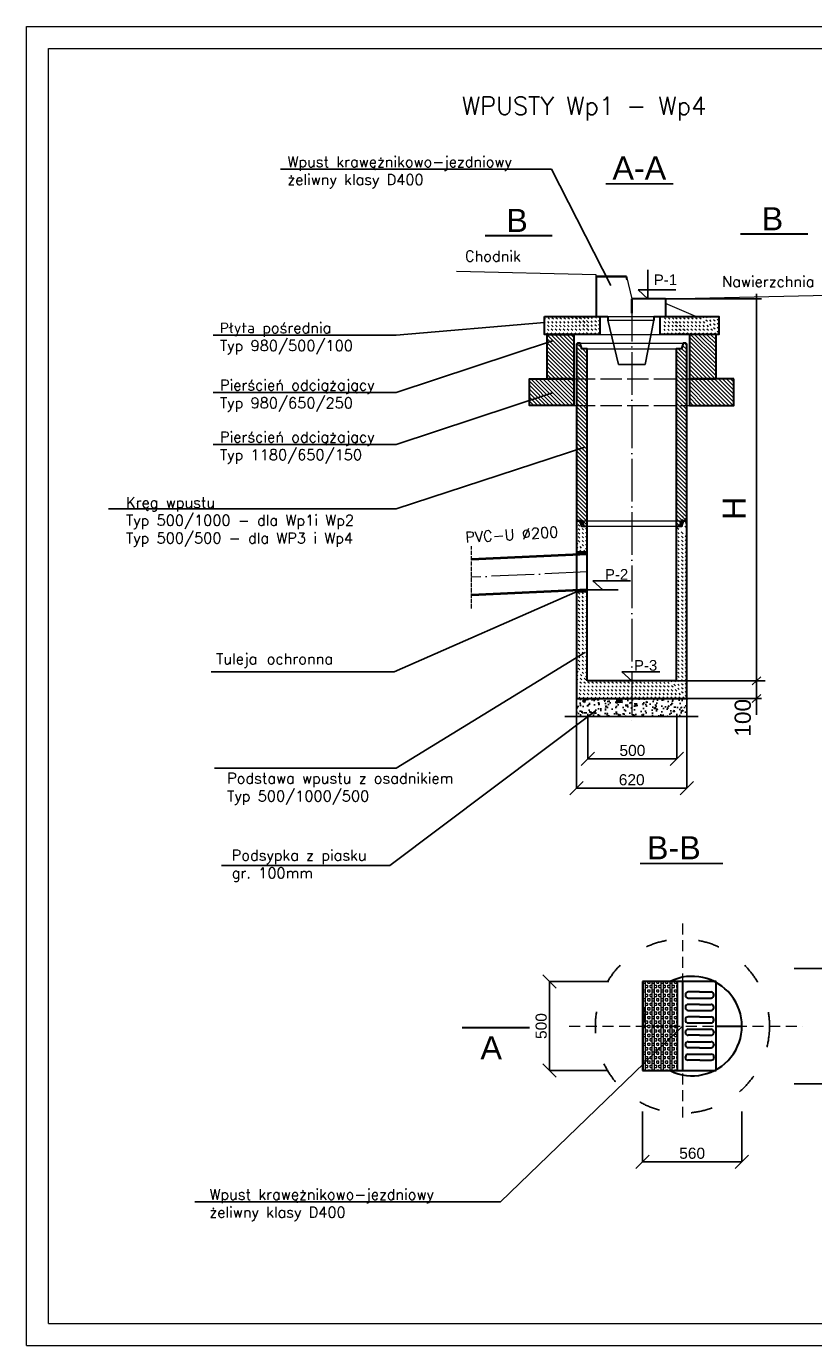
# Model space of a CAD drawing. Header units: millimetres. Extents: x 3024 to 13524, y 1486 to 8911.
# Tile 1 of 3: x 3024 to 7454, y 1486 to 8911. Entities that reach past the tile are written whole.
import ezdxf

# ---------------------------------------------------------------- set-up
doc = ezdxf.new("R2010")
doc.units = ezdxf.units.MM
for name, pattern in [('ACAD_ISO02W100', [15, 12, -3]), ('ACAD_ISO03W100', [30, 12, -18]), ('ACAD_ISO04W100', [30, 24, -3, 0, -3]), ('DASHED2', [0.375, 0.25, -0.125])]:
    doc.linetypes.add(name, pattern=pattern)
for name, color, linetype, lineweight in [('_TABELKA', 7, 'Continuous', 9), ('chodnik', 7, 'Continuous', 0), ('I-kanal.deszcz.projekt.', 30, 'Continuous', 40), ('IS-Kratka', 40, 'Continuous', 30), ('IS-Studzienki', 80, 'Continuous', 30), ('kanalizacja', 33, 'Continuous', 25), ('osie', 10, 'ACAD_ISO04W100', 13), ('sTUDZIENKA', 3, 'Continuous', 30), ('teren', 7, 'Continuous', 18), ('Wpust', 2, 'Continuous', 35)]:
    doc.layers.add(name, color=color, linetype=linetype, lineweight=lineweight)
for name, color, linetype in [('IS-Odnośniki', 7, 'Continuous'), ('ODNOSNIKI', 7, 'Continuous'), ('opis', 7, 'Continuous'), ('WYMIARY', 7, 'Continuous')]:
    doc.layers.add(name, color=color, linetype=linetype)
doc.styles.get("Standard").update_dxf_attribs({"font": 'arial.ttf'})
doc.dimstyles.new('Olek-25', dxfattribs={"dimscale": 25, "dimtxt": 2.5, "dimasz": 3, "dimexe": 0, "dimexo": 0, "dimtad": 1, "dimdec": 0, "dimdsep": 46, "dimtxsty": 'Standard', "dimblk": 'OBLIQUE', "dimcen": -5, "dimadec": 0, "dimazin": 0, "dimtfac": 1, "dimtdec": 0, "dimtmove": 0, "dimatfit": 3, "dimldrblk": 'OBLIQUE', "dimfxl": 0, "dimtolj": 1, "dimarcsym": 0})

# ---------------------------------------------------------------- blocks, each defined once
blk = doc.blocks.new('_Oblique')
at = {"color": 0, "lineweight": -2}
blk.add_line((-0.5, -0.5), (0.5, 0.5), dxfattribs=at)
blk = doc.blocks.new('*D5')
at = {"layer": 'Defpoints', "color": 0, "transparency": 16777216}
for p in [(6184.2, 5041.4), (6684.2, 5041.4), (6684.2, 4787.5)]:
    blk.add_point(p, dxfattribs=at)
at = {"layer": 'WYMIARY', "color": 0, "lineweight": -2, "transparency": 16777216}
for p, q in [((6184.2, 5041.4), (6184.2, 4787.5)), ((6684.2, 5041.4), (6684.2, 4787.5)), ((6184.2, 4787.5), (6684.2, 4787.5))]:
    blk.add_line(p, q, dxfattribs=at)
at = {"layer": 'WYMIARY', "color": 0, "lineweight": -2, "transparency": 16777216, "xscale": 75, "yscale": 75, "zscale": 75, "rotation": 180}
blk.add_blockref('_Oblique', (6184.2, 4787.5), dxfattribs=at)
at = {"layer": 'WYMIARY', "color": 0, "lineweight": -2, "transparency": 16777216, "xscale": 75, "yscale": 75, "zscale": 75}
blk.add_blockref('_Oblique', (6684.2, 4787.5), dxfattribs=at)
at = {"layer": 'WYMIARY', "color": 0, "transparency": 16777216, "insert": (6434.2, 4835), "char_height": 62.5, "attachment_point": 5}
blk.add_mtext('\\A1;500', dxfattribs=at)
blk = doc.blocks.new('*D6')
at = {"layer": 'Defpoints', "color": 0, "transparency": 16777216}
for p in [(6120.2, 5127.2), (6740.2, 5127.2), (6740.2, 4622.5)]:
    blk.add_point(p, dxfattribs=at)
at = {"layer": 'WYMIARY', "color": 0, "lineweight": -2, "transparency": 16777216}
for p, q in [((6120.2, 5127.2), (6120.2, 4622.5)), ((6740.2, 5127.2), (6740.2, 4622.5)), ((6120.2, 4622.5), (6740.2, 4622.5))]:
    blk.add_line(p, q, dxfattribs=at)
at = {"layer": 'WYMIARY', "color": 0, "lineweight": -2, "transparency": 16777216, "xscale": 75, "yscale": 75, "zscale": 75, "rotation": 180}
blk.add_blockref('_Oblique', (6120.2, 4622.5), dxfattribs=at)
at = {"layer": 'WYMIARY', "color": 0, "lineweight": -2, "transparency": 16777216, "xscale": 75, "yscale": 75, "zscale": 75}
blk.add_blockref('_Oblique', (6740.2, 4622.5), dxfattribs=at)
at = {"layer": 'WYMIARY', "color": 0, "transparency": 16777216, "insert": (6430.2, 4670), "char_height": 62.5, "attachment_point": 5}
blk.add_mtext('\\A1;620', dxfattribs=at)
blk = doc.blocks.new('*D7')
at = {"layer": 'Defpoints', "color": 0, "transparency": 16777216}
for p in [(5968.5, 3534), (6302.1, 3534), (6296.3, 3034)]:
    blk.add_point(p, dxfattribs=at)
at = {"layer": 'WYMIARY', "color": 0, "lineweight": -2, "transparency": 16777216}
for p, q in [((6302.1, 3534), (5968.5, 3534)), ((5968.5, 3034), (5968.5, 3534)), ((6296.3, 3034), (5968.5, 3034))]:
    blk.add_line(p, q, dxfattribs=at)
at = {"layer": 'WYMIARY', "color": 0, "lineweight": -2, "transparency": 16777216, "xscale": 75, "yscale": 75, "zscale": 75}
for p, rotation in [((5968.5, 3534), 90), ((5968.5, 3034), 270)]:
    blk.add_blockref('_Oblique', p, dxfattribs=dict(at, rotation=rotation))
at = {"layer": 'WYMIARY', "color": 0, "transparency": 16777216, "insert": (5921, 3284), "char_height": 62.5, "attachment_point": 5, "rotation": 90}
blk.add_mtext('\\A1;500', dxfattribs=at)
blk = doc.blocks.new('*D8')
at = {"layer": 'Defpoints', "color": 0, "transparency": 16777216}
for p in [(7344.1, 3609), (7641.1, 3609), (7344.1, 2959)]:
    blk.add_point(p, dxfattribs=at)
at = {"layer": 'WYMIARY', "color": 0, "lineweight": -2, "transparency": 16777216}
for p, q in [((7344.1, 3609), (7641.1, 3609)), ((7641.1, 2959), (7641.1, 3609)), ((7344.1, 2959), (7641.1, 2959))]:
    blk.add_line(p, q, dxfattribs=at)
at = {"layer": 'WYMIARY', "color": 0, "lineweight": -2, "transparency": 16777216, "xscale": 75, "yscale": 75, "zscale": 75}
for p, rotation in [((7641.1, 3609), 90), ((7641.1, 2959), 270)]:
    blk.add_blockref('_Oblique', p, dxfattribs=dict(at, rotation=rotation))
at = {"layer": 'WYMIARY', "color": 0, "transparency": 16777216, "insert": (7593.6, 3284), "char_height": 62.5, "attachment_point": 5, "rotation": 90}
blk.add_mtext('\\A1;650', dxfattribs=at)
blk = doc.blocks.new('*D9')
at = {"layer": 'Defpoints', "color": 0, "transparency": 16777216}
for p in [(6490.3, 2802.6), (7050.3, 2802.6), (7050.3, 2520.4)]:
    blk.add_point(p, dxfattribs=at)
at = {"layer": 'WYMIARY', "color": 0, "lineweight": -2, "transparency": 16777216}
for p, q in [((6490.3, 2802.6), (6490.3, 2520.4)), ((7050.3, 2802.6), (7050.3, 2520.4)), ((6490.3, 2520.4), (7050.3, 2520.4))]:
    blk.add_line(p, q, dxfattribs=at)
at = {"layer": 'WYMIARY', "color": 0, "lineweight": -2, "transparency": 16777216, "xscale": 75, "yscale": 75, "zscale": 75, "rotation": 180}
blk.add_blockref('_Oblique', (6490.3, 2520.4), dxfattribs=at)
at = {"layer": 'WYMIARY', "color": 0, "lineweight": -2, "transparency": 16777216, "xscale": 75, "yscale": 75, "zscale": 75}
blk.add_blockref('_Oblique', (7050.3, 2520.4), dxfattribs=at)
at = {"layer": 'WYMIARY', "color": 0, "transparency": 16777216, "insert": (6770.3, 2567.9), "char_height": 62.5, "attachment_point": 5}
blk.add_mtext('\\A1;560', dxfattribs=at)
blk = doc.blocks.new('Podstawa')
at = {"layer": 'IS-Studzienki', "linetype": 'ACAD_ISO03W100', "lineweight": 20}
h = blk.add_hatch(dxfattribs=at)
h.set_pattern_fill('ANSI31', color=256, scale=5, angle=90, style=0)
h.set_pattern_definition([(135, (7153.719, 34713.496), (-11.22532, -11.22532), [])])
h.paths.add_polyline_path([(7303.7, 34963.5), (7153.7, 34963.5), (7153.7, 34713.5), (7303.7, 34713.5)])
h.paths.add_polyline_path([(8103.7, 34963.5), (7953.7, 34963.5), (7953.7, 34713.5), (8103.7, 34713.5)])
h = blk.add_hatch(dxfattribs=at)
h.set_pattern_fill('ANSI31', color=256, scale=5, angle=90, style=0)
h.set_pattern_definition([(135, (7053.719, 34563.496), (-11.22532, -11.22532), [])])
h.paths.add_polyline_path([(8203.7, 34713.5), (7953.7, 34713.5), (7953.7, 34563.5), (8203.7, 34563.5)])
h.paths.add_polyline_path([(7303.7, 34713.5), (7053.7, 34713.5), (7053.7, 34563.5), (7303.7, 34563.5)])
for p, q in [((7228.5, 34963.5), (7138.7, 35053.3)), ((7251, 34963.5), (7151, 35063.5)), ((7273.4, 34963.5), (7173.4, 35063.5)), ((7295.9, 34963.5), (7195.9, 35063.5)), ((7318.3, 34963.5), (7218.3, 35063.5)), ((7340.8, 34963.5), (7240.8, 35063.5)), ((7363.2, 34963.5), (7263.2, 35063.5)), ((7383.7, 34965.5), (7285.7, 35063.5)), ((7383.7, 34987.9), (7308.1, 35063.5)), ((7408.1, 34963.5), (7308.1, 35063.5)), ((7383.7, 35010.4), (7330.6, 35063.5)), ((7430.6, 34963.5), (7330.6, 35063.5)), ((7383.7, 35032.8), (7353, 35063.5)), ((7451.1, 34965.5), (7353, 35063.5)), ((7383.7, 35055.3), (7375.5, 35063.5)), ((7451.1, 34987.9), (7375.5, 35063.5)), ((7451.1, 35010.4), (7397.9, 35063.5)), ((7451.1, 35032.8), (7420.4, 35063.5)), ((7451.1, 35055.3), (7442.8, 35063.5)), ((7906.4, 34963.5), (7810.7, 35059.2)), ((7928.8, 34963.5), (7828.8, 35063.5)), ((7951.3, 34963.5), (7851.3, 35063.5)), ((7969.4, 34963.5), (7873.7, 35059.2)), ((7991.8, 34963.5), (7891.8, 35063.5)), ((8014.3, 34963.5), (7914.3, 35063.5)), ((8036.7, 34963.5), (7936.7, 35063.5)), ((8059.2, 34963.5), (7959.2, 35063.5)), ((8081.6, 34963.5), (7981.6, 35063.5)), ((8104.1, 34963.5), (8004.1, 35063.5)), ((8118.7, 34971.3), (8026.5, 35063.5)), ((8118.7, 34993.8), (8049, 35063.5)), ((8118.7, 35016.2), (8071.4, 35063.5)), ((8118.7, 35038.7), (8093.9, 35063.5)), ((8118.7, 35061.1), (8116.3, 35063.5)), ((7206.1, 34963.5), (7138.7, 35030.8)), ((7183.6, 34963.5), (7138.7, 35008.4)), ((7161.2, 34963.5), (7138.7, 34985.9)), ((7883.9, 34963.5), (7810.7, 35036.7)), ((7861.5, 34963.5), (7810.7, 35014.3)), ((7839, 34963.5), (7810.7, 34991.8)), ((7946.9, 34963.5), (7873.7, 35036.7)), ((7924.5, 34963.5), (7873.7, 35014.3)), ((7902, 34963.5), (7873.7, 34991.8)), ((7816.6, 34963.5), (7810.7, 34969.4)), ((7879.6, 34963.5), (7873.7, 34969.4))]:
    blk.add_line(p, q, dxfattribs=at)
at = {"layer": 'IS-Studzienki', "linetype": 'ACAD_ISO02W100', "lineweight": 20, "ltscale": 10}
for p, q in [((7448.7, 35063.5), (7788.7, 35063.5)), ((7303.7, 34713.5), (7953.7, 34713.5)), ((7303.7, 34563.5), (7953.7, 34563.5))]:
    blk.add_line(p, q, dxfattribs=at)
at = {"layer": 'IS-Studzienki', "linetype": 'Continuous', "lineweight": 20}
blk.add_line((7383.7, 34963.5), (7873.7, 34963.5), dxfattribs=at)
at = {"layer": 'IS-Studzienki', "linetype": 'Continuous'}
for points in [[(7138.7, 35063.5), (7448.7, 35063.5), (7448.7, 34963.5), (7138.7, 34963.5)], [(7788.7, 35063.5), (8118.7, 35063.5), (8118.7, 34963.5), (7788.7, 34963.5)], [(7303.7, 34713.5), (7153.7, 34713.5), (7153.7, 34963.5), (7303.7, 34963.5)], [(8103.7, 34963.5), (7953.7, 34963.5), (7953.7, 34713.5), (8103.7, 34713.5)], [(7303.7, 34563.5), (7053.7, 34563.5), (7053.7, 34713.5), (7303.7, 34713.5)], [(8203.7, 34713.5), (7953.7, 34713.5), (7953.7, 34563.5), (8203.7, 34563.5)]]:
    blk.add_lwpolyline(points, close=True, dxfattribs=at)

msp = doc.modelspace()

# ---------------------------------------------------------------- hatches: boundary and pattern name
h = msp.add_hatch()
h.set_pattern_fill('ANSI37', color=256, style=0)
h.set_pattern_definition([(45, (-1201.90681, -1231.21617), (-0.0883883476, 0.0883883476), []), (135, (-1201.90681, -1231.21617), (-0.0883883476, -0.0883883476), [])])
h.paths.add_polyline_path([(6180.2, 5727.2), (6180.2, 5740.2), (6120.2, 5737.4), (6120.2, 5727.2)])
h.paths.add_polyline_path([(6180.2, 5940.2), (6180.2, 5953.2), (6120.2, 5953.2), (6120.2, 5937.4)])
at = {"layer": 'IS-Odnośniki'}
h = msp.add_hatch(dxfattribs=at)
h.set_pattern_fill('AR-CONC', color=256, scale=50, style=0)
h.set_pattern_definition([(50, (13356.9, 1533.62), (358.63, -31.376), [37.5, -412.5]), (355, (13356.9, 1533.62), (-69.376, 376.096), [30, -330]), (100.4514, (13386.8, 1531), (289.255, 344.72), [31.87, -350.571]), (46.184, (13356.9, 1633.6), (533.62, -82.76), [56.25, -618.75]), (96.6356, (13401.4, 1626.7), (467.33, 487.06), [47.805, -525.856]), (351.184, (13356.9, 1633.6), (467.33, 487.06), [45, -495]), (21, (13406.9, 1608.62), (298.454, -201.309), [37.5, -412.5]), (326, (13406.9, 1608.62), (121.658, 362.575), [30, -330]), (71.4514, (13431.8, 1591.85), (420.111, 161.265), [31.87, -350.571]), (37.5, (13356.91, 1533.62), (6.08, 166.447), [0, -326, 0, -335, 0, -331.25]), (7.5, (13356.91, 1533.62), (131.5348, 197.206), [0, -191, 0, -318.5, 0, -126.25]), (327.5, (13245.41, 1533.62), (266.9112, -11.2774), [0, -125, 0, -390, 0, -517.5]), (317.5, (13195.41, 1533.62), (291.593, 50.0525), [0, -162.5, 0, -259, 0, -367.5])])
h.paths.add_polyline_path([(6430.2, 5027.2), (6430.2, 5127.2), (6115.2, 5127.2), (6115.2, 5027.2)])
h = msp.add_hatch(dxfattribs=at)
h.set_pattern_fill('AR-CONC', color=256, scale=25, style=0)
h.set_pattern_definition([(50, (13356.91, 1533.62), (179.315, -15.688), [18.75, -206.25]), (355, (13356.91, 1533.62), (-34.688, 188.048), [15, -165]), (100.4514, (13371.86, 1532.31), (144.6273, 172.36), [15.935, -175.2855]), (46.1842, (13356.91, 1583.62), (266.81, -41.38), [28.125, -309.375]), (96.6356, (13379.15, 1580.17), (233.666, 243.5295), [23.903, -262.928]), (351.1842, (13356.9, 1583.62), (233.6655, 243.53), [22.5, -247.5]), (21, (13381.91, 1571.12), (149.2268, -100.6547), [18.75, -206.25]), (326, (13381.91, 1571.12), (60.829, 181.2875), [15, -165]), (71.4514, (13394.35, 1562.73), (210.0557, 80.6326), [15.935, -175.2855]), (37.5, (13356.91, 1533.62), (3.03996, 83.22346), [0, -163, 0, -167.5, 0, -165.625]), (7.5, (13356.91, 1533.62), (65.7674, 98.6029), [0, -95.5, 0, -159.25, 0, -63.125]), (327.5, (13301.16, 1533.62), (133.4556, -5.6387), [0, -62.5, 0, -195, 0, -258.75]), (317.5, (13276.16, 1533.62), (145.7965, 25.0262), [0, -81.25, 0, -129.5, 0, -183.75])])
h.paths.add_polyline_path([(6430.2, 5027.2), (6430.2, 5127.2), (6115.2, 5127.2), (6115.2, 5027.2)])
h = msp.add_hatch(dxfattribs=at)
h.set_pattern_fill('AR-CONC', color=256, scale=10, style=0)
h.set_pattern_definition([(50, (13356.91, 1533.62), (71.726, -6.2752), [7.5, -82.5]), (355, (13356.91, 1533.62), (-13.8751, 75.2192), [6, -66]), (100.4514, (13362.89, 1533.1), (57.85094, 68.94395), [6.374, -70.1142]), (46.1842, (13356.91, 1553.62), (106.7241, -16.5519), [11.25, -123.75]), (96.6356, (13365.81, 1552.24), (93.4663, 97.4118), [9.561, -105.1713]), (351.1842, (13356.91, 1553.62), (93.4662, 97.4119), [9, -99]), (21, (13366.91, 1548.62), (59.6907, -40.2619), [7.5, -82.5]), (326, (13366.91, 1548.62), (24.3315, 72.515), [6, -66]), (71.4514, (13371.886, 1545.266), (84.02226, 32.25305), [6.374, -70.1142]), (37.5, (13356.912, 1533.622), (1.215986, 33.289385), [0, -65.2, 0, -67, 0, -66.25]), (7.5, (13356.912, 1533.62), (26.30695, 39.44117), [0, -38.2, 0, -63.7, 0, -25.25]), (327.5, (13334.612, 1533.622), (53.38224, -2.25549), [0, -25, 0, -78, 0, -103.5]), (317.5, (13324.61, 1533.62), (58.31862, 10.0105), [0, -32.5, 0, -51.8, 0, -73.5])])
h.paths.add_polyline_path([(6430.2, 5027.2), (6430.2, 5127.2), (6115.2, 5127.2), (6115.2, 5027.2)])
h.paths.add_polyline_path([(6430.2, 5027.2), (6745.2, 5027.2), (6745.2, 5127.2), (6430.2, 5127.2)])
at = {"layer": 'IS-Studzienki', "linetype": 'ACAD_ISO03W100', "lineweight": 18}
h = msp.add_hatch(dxfattribs=at)
h.set_pattern_fill('ANSI31', color=256, scale=5, angle=90, style=0)
h.set_pattern_definition([(135, (3936.359, 6213.353), (-11.22532, -11.22532), [])])
h.paths.add_polyline_path([(6180.2, 6347.2), (6160.2, 6347.2), (6150.2, 6377.2), (6120.2, 6377.2), (6120.2, 6127.2), (6150.2, 6127.2), (6160.2, 6097.2), (6180.2, 6097.2)])
h.paths.add_polyline_path([(6740.2, 6377.2), (6710.2, 6377.2), (6700.2, 6347.2), (6680.2, 6347.2), (6680.2, 6164.2, -0.228719), (6740.2, 6154.5)])
h.paths.add_polyline_path([(6740.2, 6154.5, 0.228719), (6680.2, 6164.2), (6680.2, 6097.2), (6700.2, 6097.2), (6710.2, 6127.2), (6740.2, 6127.2)])
h.paths.add_polyline_path([(6180.2, 7095.2), (6150.2, 7095.2), (6140.2, 7127.2), (6127.2, 7127.2), (6120.2, 7120.2), (6120.2, 6377.2), (6150.2, 6377.2), (6160.2, 6347.2), (6180.2, 6347.2)])
h.paths.add_polyline_path([(6740.2, 7060.2, -0.228719), (6680.2, 7069.9), (6680.2, 6414.2, -0.228719), (6740.2, 6404.5)])
h.paths.add_polyline_path([(6740.2, 7120.2), (6733.2, 7127.2), (6720.2, 7127.2), (6710.2, 7095.2), (6680.2, 7095.2), (6680.2, 7069.9, 0.228719), (6740.2, 7060.2)])
h.paths.add_polyline_path([(6740.2, 6404.5, 0.228719), (6680.2, 6414.2), (6680.2, 6347.2), (6700.2, 6347.2), (6710.2, 6377.2), (6740.2, 6377.2)])
at = {"layer": 'Wpust', "lineweight": 20}
h = msp.add_hatch(dxfattribs=at)
h.set_pattern_fill('BOX', color=256, scale=50, style=0)
h.set_pattern_definition([(90, (3146.06, 9901.053), (-50, 3e-15), []), (90, (3158.56, 9901.053), (-50, 3e-15), []), (0, (3146.06, 9901.053), (0, 50), [-12.5, 12.5]), (0, (3146.06, 9913.553), (0, 50), [-12.5, 12.5]), (0, (3146.06, 9926.053), (0, 50), [12.5, -12.5]), (0, (3146.06, 9938.553), (0, 50), [12.5, -12.5]), (90, (3171.06, 9901.053), (-50, 3e-15), [12.5, -12.5]), (90, (3183.56, 9901.053), (-50, 3e-15), [12.5, -12.5])])
h.paths.add_polyline_path([(6685.3, 3534), (6490.3, 3534), (6490.3, 3284), (6685.3, 3284)])
h.paths.add_polyline_path([(6685.3, 3284), (6490.3, 3284), (6490.3, 3034), (6685.3, 3034)])

# ---------------------------------------------------------------- linework, layer by layer
for p, q in [((6620.1, 7377.2), (7160.7, 7377.2)), ((7132.1, 5036.1), (7132.1, 7405.9)), ((6355.2, 7007.2), (6295.1, 7257.2)), ((6505.2, 7007.2), (6555.1, 7257.2)), ((6505.2, 7007.2), (6355.2, 7007.2)), ((6680.2, 5227.2), (7180.7, 5227.2)), ((7107.5, 5205), (7156.6, 5249.4)), ((6747.3, 5127.2), (7160.9, 5127.2)), ((7107.5, 5105), (7156.6, 5149.4))]:
    msp.add_line(p, q)
at = {"layer": '_TABELKA'}
for p, q in [((3023.8, 1485.6), (3023.8, 8910.6)), ((3023.8, 8910.6), (13523.8, 8910.6)), ((3023.8, 1485.6), (3023.8, 8910.6)), ((3148.8, 1610.6), (3148.8, 8785.6)), ((3148.8, 8785.6), (13398.8, 8785.6)), ((3148.8, 1610.6), (3148.8, 8785.6)), ((3148.8, 1610.6), (13398.8, 1610.6)), ((3023.8, 1485.6), (6173.8, 1485.6)), ((6173.8, 1485.6), (13523.8, 1485.6))]:
    msp.add_line(p, q, dxfattribs=at)
at = {"layer": 'chodnik', "color": 6, "linetype": 'Continuous', "lineweight": 40}
msp.add_line((6430.2, 7377.2), (6430.2, 7377.2), dxfattribs=at)
msp.add_line((6430.2, 7377.2), (6430.2, 7377.2), dxfattribs=at)
at = {"layer": 'I-kanal.deszcz.projekt.'}
for p, q in [((6180.2, 5940.2), (5529, 5910.2)), ((6180.2, 5740.2), (5529, 5710.2))]:
    msp.add_line(p, q, dxfattribs=at)
at = {"layer": 'IS-Kratka'}
for p, q in [((6490.3, 3534), (6490.3, 3034)), ((6905.3, 3534), (6490.3, 3534)), ((6685.3, 3534), (6685.3, 3034)), ((6715.8, 3534), (6715.8, 3034)), ((6905.3, 3034), (6905.3, 3534)), ((6732.5, 3461), (6732.5, 3457)), ((6812.5, 3476), (6747.5, 3476)), ((6747.5, 3442), (6877.5, 3442)), ((6812.5, 3476), (6877.5, 3476)), ((6892.5, 3457), (6892.5, 3461)), ((6732.5, 3391), (6732.5, 3387)), ((6812.5, 3406), (6747.5, 3406)), ((6747.5, 3372), (6877.5, 3372)), ((6812.5, 3406), (6877.5, 3406)), ((6892.5, 3387), (6892.5, 3391)), ((6732.5, 3321), (6732.5, 3317)), ((6812.5, 3336), (6747.5, 3336)), ((6747.5, 3302), (6877.5, 3302)), ((6812.5, 3336), (6877.5, 3336)), ((6892.5, 3317), (6892.5, 3321)), ((6905.3, 3284), (7050.3, 3284)), ((6732.6, 3247), (6732.6, 3251)), ((6747.6, 3266), (6877.6, 3266.1)), ((6812.6, 3232.1), (6747.6, 3232)), ((6747.6, 3196), (6877.6, 3196.1)), ((6812.6, 3232.1), (6877.6, 3232.1)), ((6892.6, 3251.2), (6892.6, 3247.2)), ((6732.6, 3177), (6732.6, 3181)), ((6812.6, 3162.1), (6747.6, 3162)), ((6747.7, 3126), (6877.7, 3126.1)), ((6812.6, 3162.1), (6877.6, 3162.1)), ((6892.6, 3181.2), (6892.6, 3177.2)), ((6732.7, 3107), (6732.7, 3111)), ((6812.7, 3092.1), (6747.7, 3092)), ((6812.7, 3092.1), (6877.7, 3092.1)), ((6892.7, 3111.2), (6892.7, 3107.2)), ((6490.3, 3034), (6905.3, 3034))]:
    msp.add_line(p, q, dxfattribs=at)
for centre, radius, start, end in [((6770.3, 3284), 280, 243.6594, 116.3406), ((6747.5, 3461), 15, 90, 180), ((6747.5, 3457), 15, 180, 270), ((6877.5, 3461), 15, 0, 90), ((6877.5, 3457), 15, 270, 0), ((6747.5, 3391), 15, 90, 180), ((6747.5, 3387), 15, 180, 270), ((6877.5, 3391), 15, 0, 90), ((6877.5, 3387), 15, 270, 0), ((6747.5, 3321), 15, 90, 180), ((6747.5, 3317), 15, 180, 270), ((6877.5, 3321), 15, 0, 90), ((6877.5, 3317), 15, 270, 0), ((6747.6, 3251), 15, 90.04763, 180.04763), ((6747.6, 3247), 15, 180.04763, 270.04763), ((6747.6, 3181), 15, 90.04763, 180.04763), ((6877.6, 3251.1), 15, 0.04763, 90.04763), ((6877.6, 3247.1), 15, 270.04763, 0.04763), ((6877.6, 3181.1), 15, 0.04763, 90.04763), ((6747.6, 3177), 15, 180.04763, 270.04763), ((6747.7, 3111), 15, 90.04763, 180.04763), ((6877.6, 3177.1), 15, 270.04763, 0.04763), ((6877.7, 3111.1), 15, 0.04763, 90.04763), ((6747.7, 3107), 15, 180.04763, 270.04763), ((6877.7, 3107.1), 15, 270.04763, 0.04763)]:
    msp.add_arc(centre, radius, start, end, dxfattribs=at)
at = {"layer": 'IS-Odnośniki'}
msp.add_line((6354.6, 5740.2), (6180.2, 5740.2), dxfattribs=at)
at = {"layer": 'IS-Studzienki', "lineweight": 9}
for p, q in [((6140.2, 7127.2), (6720.2, 7127.2)), ((6180.2, 7095.2), (6680.2, 7095.2)), ((6150.2, 6127.2), (6650.2, 6127.2)), ((6180.2, 6097.2), (6680.2, 6097.2))]:
    msp.add_line(p, q, dxfattribs=at)
at = {"layer": 'IS-Studzienki', "linetype": 'ACAD_ISO03W100', "lineweight": 18}
for p, q in [((6180.2, 6055), (6120.2, 6115)), ((6180.2, 6032.6), (6120.2, 6092.6)), ((6144.7, 6113.1), (6130.5, 6127.2)), ((6180.2, 6077.5), (6162.5, 6095.2)), ((6684.5, 6097.3), (6680.2, 6101.6)), ((6716.7, 6057.4), (6680.2, 6093.8)), ((6737.2, 6089.6), (6701.3, 6125.4)), ((6740.2, 6108.9), (6713.5, 6135.7)), ((6740.2, 6131.4), (6718.8, 6152.8)), ((6180.2, 6010.1), (6120.2, 6070.1)), ((6180.2, 5987.7), (6120.2, 6047.7)), ((6180.2, 5965.2), (6120.2, 6025.2)), ((6740.2, 5988.9), (6680.2, 6048.9)), ((6740.2, 5966.5), (6680.2, 6026.5)), ((6740.2, 6011.4), (6684.5, 6067.1)), ((6740.2, 6033.8), (6716.7, 6057.4)), ((6740.2, 6056.3), (6737.2, 6059.4)), ((6169.8, 5953.2), (6120.2, 6002.8)), ((6147.4, 5953.2), (6120.2, 5980.3)), ((6124.9, 5953.2), (6120.2, 5957.9)), ((6740.2, 5944), (6680.2, 6004)), ((6740.2, 5921.6), (6680.2, 5981.6)), ((6740.2, 5899.1), (6680.2, 5959.1)), ((6740.2, 5876.7), (6680.2, 5936.7)), ((6740.2, 5854.2), (6680.2, 5914.2)), ((6740.2, 5831.8), (6680.2, 5891.8)), ((6740.2, 5809.3), (6680.2, 5869.3)), ((6740.2, 5786.9), (6680.2, 5846.9)), ((6740.2, 5764.4), (6680.2, 5824.4)), ((6740.2, 5742), (6680.2, 5802)), ((6180.2, 5673.4), (6126.4, 5727.2)), ((6180.2, 5695.8), (6148.9, 5727.2)), ((6180.2, 5718.3), (6171.3, 5727.2)), ((6740.2, 5719.5), (6680.2, 5779.5)), ((6740.2, 5697.1), (6680.2, 5757.1)), ((6740.2, 5674.6), (6680.2, 5734.6)), ((6180.2, 5650.9), (6120.2, 5710.9)), ((6180.2, 5628.5), (6120.2, 5688.5)), ((6180.2, 5606), (6120.2, 5666)), ((6180.2, 5583.6), (6120.2, 5643.6)), ((6740.2, 5652.2), (6680.2, 5712.2)), ((6740.2, 5629.7), (6680.2, 5689.7)), ((6740.2, 5607.3), (6680.2, 5667.3)), ((6740.2, 5584.8), (6680.2, 5644.8)), ((6180.2, 5561.1), (6120.2, 5621.1)), ((6180.2, 5538.7), (6120.2, 5598.7)), ((6180.2, 5516.2), (6120.2, 5576.2)), ((6740.2, 5562.4), (6680.2, 5622.4)), ((6740.2, 5539.9), (6680.2, 5599.9)), ((6740.2, 5517.5), (6680.2, 5577.5)), ((6180.2, 5493.8), (6120.2, 5553.8)), ((6180.2, 5471.3), (6120.2, 5531.3)), ((6180.2, 5448.9), (6120.2, 5508.9)), ((6740.2, 5495), (6680.2, 5555)), ((6740.2, 5472.6), (6680.2, 5532.6)), ((6740.2, 5450.1), (6680.2, 5510.1)), ((6180.2, 5426.4), (6120.2, 5486.4)), ((6180.2, 5403.9), (6120.2, 5463.9)), ((6180.2, 5381.5), (6120.2, 5441.5)), ((6740.2, 5427.7), (6680.2, 5487.7)), ((6740.2, 5405.2), (6680.2, 5465.2)), ((6740.2, 5382.8), (6680.2, 5442.8)), ((6740.2, 5360.3), (6680.2, 5420.3)), ((6180.2, 5359), (6120.2, 5419)), ((6180.2, 5336.6), (6120.2, 5396.6)), ((6180.2, 5314.1), (6120.2, 5374.1)), ((6180.2, 5291.7), (6120.2, 5351.7)), ((6740.2, 5337.9), (6680.2, 5397.9)), ((6740.2, 5315.4), (6680.2, 5375.4)), ((6740.2, 5293), (6680.2, 5353)), ((6180.2, 5269.2), (6120.2, 5329.2)), ((6180.2, 5246.8), (6120.2, 5306.8)), ((6277.4, 5127.2), (6120.2, 5284.3)), ((6740.2, 5270.5), (6680.2, 5330.5)), ((6740.2, 5248.1), (6680.2, 5308.1)), ((6740.2, 5225.6), (6680.2, 5285.6)), ((6254.9, 5127.2), (6120.2, 5261.9)), ((6232.5, 5127.2), (6120.2, 5239.4)), ((6210, 5127.2), (6120.2, 5217)), ((6299.8, 5127.2), (6199.8, 5227.2)), ((6322.3, 5127.2), (6222.3, 5227.2)), ((6344.7, 5127.2), (6244.7, 5227.2)), ((6367.2, 5127.2), (6267.2, 5227.2)), ((6389.6, 5127.2), (6289.6, 5227.2)), ((6412.1, 5127.2), (6312.1, 5227.2)), ((6434.6, 5127.2), (6334.6, 5227.2)), ((6457, 5127.2), (6357, 5227.2)), ((6479.5, 5127.2), (6379.5, 5227.2)), ((6501.9, 5127.2), (6401.9, 5227.2)), ((6524.4, 5127.2), (6424.4, 5227.2)), ((6546.8, 5127.2), (6446.8, 5227.2)), ((6569.3, 5127.2), (6469.3, 5227.2)), ((6591.7, 5127.2), (6491.7, 5227.2)), ((6614.2, 5127.2), (6514.2, 5227.2)), ((6636.6, 5127.2), (6536.6, 5227.2)), ((6659.1, 5127.2), (6559.1, 5227.2)), ((6681.5, 5127.2), (6581.5, 5227.2)), ((6704, 5127.2), (6604, 5227.2)), ((6726.4, 5127.2), (6626.4, 5227.2)), ((6740.2, 5135.8), (6648.9, 5227.2)), ((6740.2, 5158.3), (6671.3, 5227.2)), ((6740.2, 5203.2), (6680.2, 5263.2)), ((6740.2, 5180.7), (6680.2, 5240.7)), ((6187.6, 5127.2), (6120.2, 5194.5)), ((6165.1, 5127.2), (6120.2, 5172.1)), ((6142.7, 5127.2), (6120.2, 5149.6))]:
    msp.add_line(p, q, dxfattribs=at)
at = {"layer": 'IS-Studzienki', "linetype": 'ACAD_ISO02W100', "lineweight": 15, "ltscale": 10}
msp.add_line((6140.2, 6127.2), (6720.2, 6127.2), dxfattribs=at)
at = {"layer": 'IS-Studzienki', "linetype": 'Continuous', "lineweight": 20}
for p, q in [((6680.2, 6095.2), (6180.2, 6095.2)), ((6180.2, 5953.2), (6120.2, 5953.2)), ((6180.2, 5727.2), (6120.2, 5727.2))]:
    msp.add_line(p, q, dxfattribs=at)
at = {"layer": 'IS-Studzienki', "lineweight": 30}
msp.add_line((6115.2, 5127.2), (6745.2, 5127.2), dxfattribs=at)
at = {"layer": 'IS-Studzienki'}
for points in [[(6160.2, 6097.2), (6180.2, 6097.2), (6180.2, 7095.2), (6150.2, 7095.2), (6140.2, 7127.2), (6125.2, 7127.2), (6120.2, 7122.2), (6120.2, 6127.2), (6150.2, 6127.2)], [(6710.2, 6127.2), (6740.2, 6127.2), (6740.2, 7122.2), (6735.2, 7127.2), (6720.2, 7127.2), (6710.2, 7095.2), (6680.2, 7095.2), (6680.2, 6097.2), (6700.2, 6097.2)], [(6180.2, 5227.2), (6180.2, 6095.2), (6150.2, 6095.2), (6140.2, 6127.2), (6125.2, 6127.2), (6120.2, 6122.2), (6120.2, 5127.2), (6740.2, 5127.2), (6740.2, 6122.2), (6735.2, 6127.2), (6720.2, 6127.2), (6710.2, 6095.2), (6680.2, 6095.2), (6680.2, 5227.2)]]:
    msp.add_lwpolyline(points, close=True, dxfattribs=at)
at = {"layer": 'IS-Studzienki', "linetype": 'ACAD_ISO03W100', "lineweight": 25, "ltscale": 10}
msp.add_circle((6715.7, 3284), 490, dxfattribs=at)
at = {"layer": 'kanalizacja'}
for p, q in [((6856, 4198.5), (6906.7, 4198.5)), ((6906.7, 4198.5), (6942.2, 4198.5))]:
    msp.add_line(p, q, dxfattribs=at)
at = {"layer": 'ODNOSNIKI'}
for p, q in [((5979.1, 8107.1), (4454.5, 8107.1)), ((5979.1, 8107.1), (6312.7, 7451.5)), ((6521.3, 7377.2), (6521.3, 7541.2)), ((6521.3, 7427.2), (6466.4, 7427.2)), ((6521.3, 7377.2), (6466.4, 7427.2)), ((6521.3, 7427.2), (6678.7, 7427.2)), ((5104.4, 7172.5), (5940.2, 7244.5)), ((5104.4, 7172.5), (4074.8, 7172.5)), ((5104.4, 6850.3), (5985.4, 7140.8)), ((5104.4, 6850.3), (4074.8, 6850.3)), ((5104.4, 6558.1), (5985.4, 6848.6)), ((5104.4, 6558.1), (4074.8, 6558.1)), ((5104.4, 6194.8), (6166.8, 6542.3)), ((5104.4, 6194.8), (3485.4, 6194.8)), ((5092.6, 5277.5), (6127.8, 5732.6)), ((6266.9, 5740.2), (6212, 5790.2)), ((6266.9, 5790.2), (6212, 5790.2)), ((6266.9, 5790.2), (6424.3, 5790.2)), ((5104.4, 4735.1), (6166.8, 5386.4)), ((5092.6, 5277.5), (4062.9, 5277.5)), ((6430.2, 5277.2), (6375.4, 5277.2)), ((6430.2, 5227.2), (6375.4, 5277.2)), ((6430.2, 5277.2), (6587.6, 5277.2)), ((5069.9, 4188.1), (6224.8, 5057.3)), ((5104.4, 4735.1), (4082.9, 4735.1)), ((5069.9, 4188.1), (4122.5, 4188.1)), ((5692.5, 2295.2), (6715.8, 3284)), ((5692.5, 2295.2), (3972.2, 2295.2))]:
    msp.add_line(p, q, dxfattribs=at)
at = {"layer": 'ODNOSNIKI', "lineweight": 30}
for p, q in [((5983.3, 7731.5), (5605, 7731.5)), ((7420.6, 7740.6), (7042.3, 7740.6)), ((5476.6, 3276.1), (5854.9, 3276.1))]:
    msp.add_line(p, q, dxfattribs=at)
at = {"layer": 'osie'}
for p, q in [((5529, 5634.6), (5529, 5985.9)), ((6500.7, 3384), (6500.7, 3304))]:
    msp.add_line(p, q, dxfattribs=at)
at = {"layer": 'osie', "ltscale": 10}
msp.add_line((6180.2, 5840.2), (5529, 5810.2), dxfattribs=at)
at = {"layer": 'osie', "linetype": 'DASHED2', "lineweight": 9, "ltscale": 250}
msp.add_line((6715.9, 3861.6), (6715.3, 2769.9), dxfattribs=at)
at = {"layer": 'osie', "linetype": 'DASHED2', "ltscale": 250}
msp.add_line((6078.5, 3284), (7391.7, 3284), dxfattribs=at)
at = {"layer": 'osie', "ltscale": 10, "flags": 128}
msp.add_lwpolyline([(6430.1, 7377.2), (6431.4, 4990.1)], dxfattribs=at)
at = {"layer": 'sTUDZIENKA', "lineweight": 25}
msp.add_line((6053.1, 5027.2), (6803.5, 5027.2), dxfattribs=at)
at = {"layer": 'teren'}
for p, q in [((6230.2, 7512.4), (5444.3, 7531.7)), ((6230.2, 7502.4), (6230.2, 7512.4)), ((6620.1, 7377.2), (7834.7, 7404.7))]:
    msp.add_line(p, q, dxfattribs=at)
at = {"layer": 'Wpust'}
msp.add_line((6230.2, 7502.4), (6400.2, 7502.4), dxfattribs=at)
at = {"layer": 'Wpust', "linetype": 'Continuous', "lineweight": 30}
for p, q in [((6230.2, 7502.4), (6230.2, 7277.2)), ((6405.2, 7482.4), (6400.2, 7502.4)), ((6430.2, 7297.2), (6430.2, 7377.2)), ((6620.1, 7377.2), (6430.2, 7377.2)), ((6430.2, 7377.2), (6430.2, 7297.2)), ((6620.1, 7377.2), (6620.1, 7277.2)), ((6230.2, 7277.2), (6295.2, 7277.2)), ((6295.2, 7277.2), (6295.2, 7257.2)), ((6555.2, 7277.2), (6555.2, 7257.2)), ((6555.2, 7277.2), (6790.2, 7277.2))]:
    msp.add_line(p, q, dxfattribs=at)
at = {"layer": 'Wpust', "linetype": 'Continuous', "lineweight": 20}
for p, q in [((6400.2, 7502.4), (6430.2, 7377.2)), ((6790.2, 7277.2), (6620.1, 7351.8)), ((6295.2, 7277.2), (6555.2, 7277.2)), ((6295.2, 7257.2), (6555.2, 7257.2))]:
    msp.add_line(p, q, dxfattribs=at)
at = {"layer": 'WYMIARY', "color": 6}
for p, q in [((6663.5, 8024.3), (6284.6, 8024.3)), ((6477.1, 4198.5), (6856, 4198.5))]:
    msp.add_line(p, q, dxfattribs=at)

# ---------------------------------------------------------------- block references
at = {"layer": 'IS-Studzienki', "linetype": 'Continuous', "lineweight": 20}
msp.add_blockref('Podstawa', (-1198.5, -27786.3), dxfattribs=at)

# ---------------------------------------------------------------- texts
at = {"layer": 'ODNOSNIKI', "char_height": 60, "width": 64.057, "attachment_point": 7}
for s, insert in [('{\\fArial|b0|i0|c0|p34;P-1}', (6555, 7454.3)), ('{\\fArial|b0|i0|c0|p34;P-2}', (6280.1, 5796.3)), ('{\\fArial|b0|i0|c238|p34;P-3}', (6443.4, 5283.3))]:
    msp.add_mtext(s, dxfattribs=dict(at, insert=insert))
at = {"layer": 'opis', "attachment_point": 7}
for s, insert, char_height, width in [('{\\Fromans.shx|c238;WPUSTY Wp1 - Wp4}', (5474.9, 8380.3), 100, 3071.061), ('{\\Fromans.shx|c238;Wpust krawężnikowo-jezdniowy} \\P{\\Fromans.shx|c238;żeliwny klasy D400}', (4492.8, 7998.4), 60, 1995.551), ('{\\Fromans.shx|c238;Chodnik}', (5491.9, 7587.6), 60, 1995.551), ('{\\Fromans.shx|c238;Nawierzchnia jezdni}', (6939.1, 7424.2), 60, 1995.551), ('{\\Fromans.shx|c238;Płyta pośrednia}\\P{\\Fromans.shx|c238;Typ 980/500/100}', (4113.1, 7063.8), 60, 1433.827), ('{\\Fromans.shx|c238;Pierścień odciążający} \\P{\\Fromans.shx|c238;Typ 980/650/250}', (4113.1, 6741.6), 60, 1433.827), ('{\\Fromans.shx|c238;Pierścień odciążający} \\P{\\Fromans.shx|c238;Typ 1180/650/150}', (4113.1, 6449.4), 60, 1433.827), ('{\\Fromans|c238;Kręg wpustu \\PTyp 500/1000 - dla Wp1i Wp2\\PTyp 500/500 - dla WP3 i Wp4}', (3584.3, 5980.6), 60, 2190.879), ('{\\Ftxt.shx|c238;Tuleja ochronna}', (4091.4, 5300.6), 60, 1433.827), ('{\\Fromans.shx|c238;Podstawa wpustu z osadnikiem} \\P{\\Fromans.shx|c238;Typ 500/1000/500}', (4153.4, 4528.8), 60, 1433.827), ('{\\Fromans.shx|c0;Podsypka z piasku \\Pgr. 100mm}', (4179.3, 4095.7), 60, 2046.944), ('{\\Fromans.shx|c238;Wpust krawężnikowo-jezdniowy} \\P{\\Fromans.shx|c238;żeliwny klasy D400}', (4054.2, 2186.5), 60, 1995.551)]:
    msp.add_mtext(s, dxfattribs=dict(at, insert=insert, char_height=char_height, width=width))
at = {"layer": 'opis', "insert": (5495.1, 6004.7), "char_height": 60, "width": 1433.827, "attachment_point": 7, "rotation": 3.41123}
msp.add_mtext('{\\Ftxt.shx|c238;PVC-U\\Fromans.shx|c238; %%C200}', dxfattribs=at)
at = {"layer": 'WYMIARY', "color": 6, "text_generation_flag": 2}
msp.add_text('A-A', height=130, dxfattribs=at).set_placement((6624.6, 8048.4))
at = {"layer": 'WYMIARY', "color": 6}
for s, p in [('B', (5724.5, 7753.4)), ('B', (7161.8, 7762.9)), ('B-B', (6516, 4222.6)), ('A', (5579.1, 3097.2))]:
    msp.add_text(s, height=130, dxfattribs=at).set_placement(p)
at = {"layer": 'WYMIARY', "color": 7}
for s, height, p in [('H', 130, (7071.8, 6132.8)), ('100', 91, (7100.4, 4913.1))]:
    msp.add_text(s, height=height, rotation=90, dxfattribs=at).set_placement(p)

# ---------------------------------------------------------------- dimensions: what is measured, and where the dimension line sits
at = {"layer": 'WYMIARY'}
for base, p1, p2, angle, picture, middle in [((6740.2, 4622.5), (6120.2, 5127.2), (6740.2, 5127.2), 180, '*D6', (6430.2, 4670)), ((6684.2, 4787.5), (6184.2, 5041.4), (6684.2, 5041.4), 180, '*D5', (6434.2, 4835)), ((7641.1, 3609), (7344.1, 2959), (7344.1, 3609), 270, '*D8', (7593.6, 3284)), ((5968.5, 3534), (6296.3, 3034), (6302.1, 3534), 270, '*D7', (5921, 3284)), ((7050.3, 2520.4), (6490.3, 2802.6), (7050.3, 2802.6), 180, '*D9', (6770.3, 2567.9))]:
    dim = msp.add_linear_dim(base=base, p1=p1, p2=p2, angle=angle, dimstyle='Olek-25', dxfattribs=at)
    dim.commit()
    dim.dimension.update_dxf_attribs({"geometry": picture, "text_midpoint": middle})

doc.saveas('drawing.dxf')
